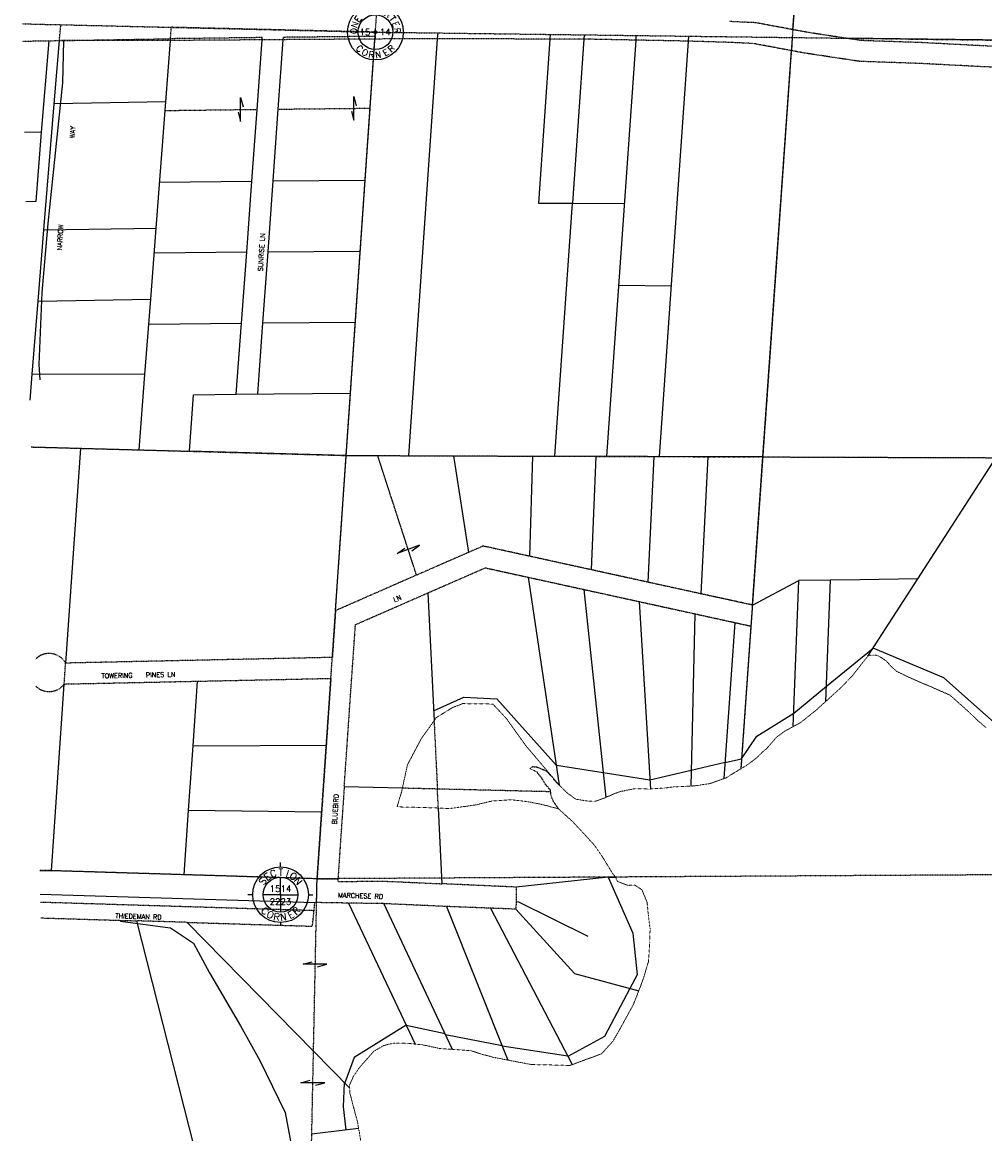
# Model space of a CAD drawing. Extents: x 382064 to 394843, y 99495 to 121971.
# Tile 25 of 36: x 382120 to 385162, y 115124 to 118636. Entities that reach past the tile are written whole.
import ezdxf
from ezdxf.enums import TextEntityAlignment as Align

# ---------------------------------------------------------------- set-up
doc = ezdxf.new("R2010")
doc.units = 0
doc.header["$LTSCALE"] = 0.005
doc.header["$MEASUREMENT"] = 0
for name, pattern in [('DGN Style 6', [74.75, 25, -12.5, 6.25, -12.5, 6, -12.5]), ('Erwl', [0.8, 0.175, -0.05, 0.35, -0.05, 0.175]), ('HIDDEN', [0.375, 0.25, -0.125]), ('HIDDEN2', [0.1875, 0.125, -0.0625]), ('PHANTOM', [2.5, 1.25, -0.25, 0.25, -0.25, 0.25, -0.25])]:
    doc.linetypes.add(name, pattern=pattern)
for name, color, linetype in [('17N', 7, 'Continuous'), ('20H', 2, 'Continuous'), ('30F', 1, 'PHANTOM'), ('30Q', 1, 'PHANTOM'), ('30S', 1, 'PHANTOM'), ('Y', 2, 'Continuous')]:
    doc.layers.add(name, color=color, linetype=linetype)
for name, color, linetype, lineweight in [('E_RW_Existing', 1, 'Erwl', 25), ('E_RW_Property', 1, 'Continuous', 25), ('E_WTR', 4, 'DGN Style 6', 15)]:
    doc.layers.add(name, color=color, linetype=linetype, lineweight=lineweight)
doc.styles.add('DIM', font='SIMPLEX', dxfattribs={"height": 20})
doc.styles.add('R', font='ROMANS.shx', dxfattribs={"height": 35})
doc.styles.add('T', font='TXT.shx', dxfattribs={"height": 20})

# ---------------------------------------------------------------- blocks, each defined once
blk = doc.blocks.new('S', base_point=(4834.4, 3124.9))
at = {"layer": 'Y'}
for p, q in [((4834.4, 3212.9), (4834.4, 3226.2)), ((4834.4, 3124.9), (4834.4, 3179.9)), ((4746.4, 3124.9), (4731.5, 3124.9)), ((4834.4, 3124.9), (4779.4, 3124.9)), ((4834.4, 3124.9), (4889.4, 3124.9)), ((4834.4, 3124.9), (4834.4, 3069.9)), ((4922.4, 3124.9), (4936.3, 3124.9)), ((4834.4, 3062.4), (4834.4, 3061)), ((4834.4, 3036.9), (4834.4, 3027.7))]:
    blk.add_line(p, q, dxfattribs=at)
for radius in [88, 55, 2]:
    blk.add_circle((4834.4, 3124.9), radius, dxfattribs=at)
at = {"layer": 'Y', "style": 'DIM'}
for s, rotation, p in [('C', 20, (4815.1, 3181.4)), ('I', 343, (4853, 3181.6)), ('S', 54, (4786.8, 3160.9)), ('E', 37, (4799.4, 3173.2)), ('O', 326, (4868.8, 3173.7)), ('N', 309, (4881.6, 3161.5)), ('C', 317.5308, (4777.7, 3065.5)), ('O', 334.5308, (4797.5, 3051.5)), ('R', 351.5308, (4820.6, 3043.9)), ('N', 8.5308, (4844.9, 3043.4)), ('E', 28.5308, (4872.1, 3051.9)), ('R', 45.5308, (4891.8, 3066.1))]:
    blk.add_text(s, height=22, rotation=rotation, dxfattribs=at).set_placement(p, align=Align.CENTER)
blk.add_text('T', height=22, dxfattribs=at).set_placement((4835.6, 3184.6), align=Align.CENTER)
at = {"layer": 'Y', "style": 'T'}
for tag, p in [('SECN', (4834.4, 3133.6)), ('SECS', (4834.4, 3093.1))]:
    blk.add_attdef(tag, text='', height=20, dxfattribs=at).set_placement(p, align=Align.CENTER)
blk = doc.blocks.new('Q', base_point=(2908.2, 2882.1))
at = {"layer": 'Y'}
for radius in [88, 55, 5]:
    blk.add_circle((2908.2, 2882.1), radius, dxfattribs=at)
at = {"layer": 'Y', "style": 'T'}
for s, rotation, p in [('Q', 20, (2889, 2937.8)), ('A', 343, (2926.4, 2938.2)), ('N', 71, (2852.8, 2902.3)), ('E', 54, (2861.2, 2917.6)), ('R', 326, (2942, 2930.4)), ('T', 309, (2954.7, 2918.4)), ('E', 292, (2963.2, 2903.2)), ('O', 88, (2849.4, 2885.2)), ('R', 275, (2967, 2886.2)), ('C', 317.5308, (2851.5, 2822.7)), ('O', 334.5308, (2871.3, 2808.7)), ('R', 351.5308, (2894.4, 2801.1)), ('N', 8.5308, (2918.7, 2800.6)), ('E', 28.5308, (2945.9, 2809.1)), ('R', 45.5308, (2965.6, 2823.3))]:
    blk.add_text(s, height=20, rotation=rotation, dxfattribs=at).set_placement(p, align=Align.CENTER)
blk.add_text('U', height=20, dxfattribs=at).set_placement((2909.3, 2941), align=Align.CENTER)
for tag, p in [('N', (2908.2, 2912.9)), ('W', (2875.2, 2882.1)), ('E', (2939, 2882.1)), ('S', (2908.2, 2850.2))]:
    blk.add_attdef(tag, text='', height=20, dxfattribs=at).set_placement(p, align=Align.MIDDLE)
blk = doc.blocks.new('H')
at = {"layer": '20H', "color": 2}
for p, q in [((0, 25), (5.2, 5.7)), ((0, -25), (0, 25)), ((-5.2, -5.7), (0, -25))]:
    blk.add_line(p, q, dxfattribs=at)

msp = doc.modelspace()

# ---------------------------------------------------------------- linework, layer by layer
at = {"layer": '30F'}
for p, q in [((384743.3, 121292), (384553.2, 118588.4)), ((384553.2, 118588.4), (384391, 116277.3)), ((382147.9, 117294.3), (383143.9, 117267.3)), ((383143.9, 117267.3), (385777.4, 117258.3))]:
    msp.add_line(p, q, dxfattribs=at)
at = {"layer": '30Q'}
for p, q in [((382120.1, 118631.5), (383236.1, 118605.1)), ((383236.1, 118605.1), (388522, 118537))]:
    msp.add_line(p, q, dxfattribs=at)
at = {"layer": '30S'}
for p, q in [((383236.1, 118605.1), (383328.2, 119942.9)), ((383143.9, 117267.3), (383236.1, 118605.1)), ((383051.8, 115929.6), (383143.9, 117267.3)), ((383051.8, 115929.6), (382175.6, 115956.3)), ((382997.1, 113288), (383051.8, 115929.6)), ((383972, 115934.9), (383051.8, 115929.6)), ((385276.5, 115942.6), (383972, 115934.9))]:
    msp.add_line(p, q, dxfattribs=at)
at = {"layer": 'E_RW_Existing'}
for p, q in [((383576.7, 116981), (383530.8, 116961.1)), ((383723, 116948.9), (383576.7, 116981)), ((383530.8, 116961.1), (383366.1, 116889.1)), ((383918.1, 116906.1), (383723, 116948.9)), ((383401.6, 116832.9), (383583.2, 116912.3)), ((383583.2, 116912.3), (383718.8, 116882.6)), ((384098.5, 116866.5), (383918.1, 116906.1)), ((383366.1, 116889.1), (383110.2, 116777)), ((383718.8, 116882.6), (383894.3, 116844.1)), ((384264.3, 116830.2), (384098.5, 116866.5)), ((383173, 116732.8), (383401.6, 116832.9)), ((383894.3, 116844.1), (384069.9, 116805.6)), ((384427.2, 116794.7), (384264.3, 116830.2)), ((384069.9, 116805.6), (384245.5, 116767.1)), ((384427.2, 116794.7), (384422.6, 116728.2)), ((383110.2, 116777), (383100, 116629.1)), ((384245.5, 116767.1), (384372.3, 116739.3)), ((383137.6, 116220.2), (383173, 116732.8)), ((384372.3, 116739.3), (384422.6, 116728.2)), ((383095.4, 116562.9), (383051.8, 115929.6)), ((383137.6, 116220.2), (383117.1, 115921.1)), ((383117.2, 115921.1), (383260.8, 115922.2)), ((383117.2, 115921.1), (383260.8, 115922.2)), ((383260.8, 115922.2), (383446.9, 115913.8)), ((383260.8, 115922.2), (383446.9, 115913.8)), ((383681.1, 115903.3), (383446.9, 115913.8)), ((383681.1, 115903.3), (383446.9, 115913.8)), ((382177.7, 115856.2), (383042.3, 115829.8)), ((383037.2, 115779.7), (383044.7, 115854.5)), ((382178.8, 115806), (382481.6, 115796.7)), ((382640.8, 115791.9), (382481.6, 115796.7)), ((382640.8, 115791.9), (383037.2, 115779.7))]:
    msp.add_line(p, q, dxfattribs=at)
for points in [[(386880.7, 118891.2), (386801.3, 118798.4), (386631.8, 118669.9), (386443.2, 118560.6), (386291, 118485.1), (386192.3, 118458.9), (386007.7, 118461.4), (385863.2, 118466.5), (385735.6, 118472.7), (385649.3, 118475.5), (385392.8, 118487.4), (385157, 118495.6), (384955.7, 118506.1), (384766.1, 118512.6), (384593.1, 118538.7), (384430.2, 118569.1), (384351.6, 118572.7), (384210.8, 118576.9), (384067.1, 118579.7), (383915.2, 118582.6), (383763.5, 118582.9), (383546.6, 118584.2), (383339.6, 118583.9), (383234.6, 118583.3)], [(386595.2, 118724.9), (386411.9, 118618.8), (386267.6, 118547.2), (386184.1, 118525), (386009.3, 118527.4), (385866, 118532.5), (385738.3, 118538.7), (385651.9, 118541.4), (385395.5, 118553.4), (385159.8, 118561.6), (384958.5, 118572.1), (384772.2, 118578.4), (384604.1, 118603.8), (384437.8, 118634.8), (384354.1, 118638.7)], [(383234.6, 118583.3), (382588.1, 118578.7), (382237.4, 118578.4)], [(383151.1, 115852.8), (383050.2, 115854.4), (383051.8, 115929.6)], [(383681.1, 115903.3), (383680.2, 115833.6), (383600.3, 115836.6), (383460.4, 115842), (383262.5, 115851), (383151.1, 115852.8)], [(383050.2, 115854.4), (383044.7, 115854.5)]]:
    msp.add_lwpolyline(points, dxfattribs=at)
at = {"layer": 'E_RW_Existing', "flags": 128}
for points in [[(382121.3, 118576.6), (382203.9, 118577.9), (382237.4, 118578.4)], [(383051.8, 115929.6), (383117.8, 115929.9)]]:
    msp.add_lwpolyline(points, dxfattribs=at)
for points in [[(383100, 116629.1), (382678.5, 116620.2), (382257.1, 116611.2, 0.500731), (382161.8, 116623.2, 0.500731)], [(382163.6, 116537.8, 0.447993), (382252.8, 116545.1), (382674.1, 116554), (383095.4, 116562.9)]]:
    msp.add_lwpolyline(points, format="xyb", dxfattribs=at)
at = {"layer": 'E_RW_Property'}
for p, q in [((384554.9, 118612.9), (384648.2, 119940.1)), ((382878.3, 118580.7), (382878.8, 118587.9)), ((382944.6, 118588.6), (382944.1, 118581.2)), ((383432.7, 118584), (383434, 118602.6)), ((383788.8, 118598), (383787.7, 118582.8)), ((383895.6, 118596.6), (383894.6, 118582.6)), ((384059.6, 118579.9), (384060.6, 118594.5)), ((384225.6, 118592.4), (384224.5, 118576.5)), ((384553.2, 118588.4), (384550.7, 118546.6)), ((385871, 118571.6), (384722, 118586)), ((382221.1, 118379), (382237.4, 118578.4)), ((382573.4, 118384.9), (382588.1, 118578.7)), ((382862.3, 118361), (382878.3, 118580.7)), ((382944.1, 118581.2), (382928.3, 118361.7)), ((383143.9, 117267.3), (383234.6, 118583.3)), ((383341.7, 117266.7), (383432.7, 118584)), ((383787.7, 118582.8), (383751.6, 118064.6)), ((383894.6, 118582.6), (383858.5, 118064.3)), ((383967.7, 117264.5), (384059.6, 118579.9)), ((384224.5, 118576.5), (384132.8, 117263.9)), ((384460.2, 117263.1), (384550.7, 118546.6)), ((382188.6, 117980.3), (382221.1, 118379)), ((382573.4, 118384.9), (382221.1, 118379)), ((382543.1, 117986), (382573.4, 118384.9)), ((382845.7, 118134.2), (382862.3, 118361)), ((382928.3, 118361.7), (382911.9, 118134.8)), ((382554.1, 118130.6), (382845.7, 118134.2)), ((382829.4, 117909.7), (382845.7, 118134.2)), ((382911.9, 118134.8), (382895.8, 117910.4)), ((382911.9, 118134.8), (383203.9, 118137.8)), ((383751.6, 118064.6), (383858.5, 118064.3)), ((383802.7, 117265.1), (383858.5, 118064.3)), ((383858.5, 118064.3), (384023.6, 118063.8)), ((382170.3, 117755.4), (382188.6, 117980.3)), ((382188.6, 117980.3), (382543.1, 117986)), ((382526.1, 117761.7), (382543.1, 117986)), ((382829.4, 117909.7), (382537.1, 117906.3)), ((382813, 117685.3), (382829.4, 117909.7)), ((382895.8, 117910.4), (382879.6, 117686)), ((382895.8, 117910.4), (383188.4, 117913.3)), ((384170.5, 117802.7), (384005.5, 117804.8)), ((382151.5, 117524.6), (382170.3, 117755.4)), ((382170.3, 117755.4), (382526.1, 117761.7)), ((382507.2, 117523), (382526.1, 117761.7)), ((382519.8, 117681.9), (382813, 117685.3)), ((382796.6, 117460.9), (382813, 117685.3)), ((382879.6, 117686), (382863.4, 117461.6)), ((382879.6, 117686), (383173, 117688.8)), ((382507.2, 117523), (382151.5, 117524.6)), ((382489.8, 117285.1), (382507.2, 117523)), ((382661.7, 117459.4), (382796.6, 117460.9)), ((382796.6, 117460.9), (383157.5, 117464.4)), ((382648.2, 117280.8), (382661.7, 117459.4)), ((382147.9, 117294.3), (382489.8, 117285.1)), ((382303.8, 117290.1), (382257.1, 116611.2)), ((382489.8, 117285.1), (382648.2, 117280.8)), ((383143.9, 117267.3), (382648.2, 117280.8)), ((383110.2, 116777), (383143.9, 117267.3)), ((383143.9, 117267.3), (383243.5, 117267)), ((383243.5, 117267), (383483, 117266.2)), ((383483, 117266.2), (383732.7, 117265.3)), ((383483, 117266.2), (383530.8, 116961.1)), ((383732.7, 117265.3), (383723, 116948.9)), ((384460.1, 117262.8), (383732.7, 117265.3)), ((383932.4, 117264.6), (383918.1, 116906.1)), ((384098.5, 116866.5), (384117.2, 117264)), ((384287, 117263.4), (384264.3, 116830.2)), ((384427.3, 116794.7), (384460.2, 117263.1)), ((384460.2, 117263.1), (385777.4, 117258.3)), ((384950.3, 116877.3), (385198.1, 117260.4)), ((383718.8, 116882.6), (383817, 116225.5)), ((384427.2, 116794.7), (384574.3, 116871.9)), ((384556.6, 116410.7), (384574.3, 116871.9)), ((384674.4, 116873.3), (384574.3, 116871.9)), ((384659.7, 116490.5), (384674.4, 116873.3)), ((384767.2, 116874.6), (384674.4, 116873.3)), ((384950.3, 116877.3), (384767.2, 116874.6)), ((384792.1, 116632.9), (384950.3, 116877.3)), ((383401.6, 116832.9), (383421.4, 116429.1)), ((383894.3, 116844.1), (383964.1, 116186.7)), ((384069.9, 116805.6), (384105.5, 116213.3)), ((384245.5, 116767.1), (384233, 116222.6)), ((384372.3, 116739.3), (384337.6, 116246.2)), ((384422.6, 116728.2), (384390.9, 116277.3)), ((384661.5, 116537.8), (384808.5, 116658.2)), ((382660, 116350.2), (382674.1, 116554)), ((382212.2, 115955.2), (382252.8, 116545.1)), ((384558.3, 116453.3), (384661.5, 116537.8)), ((384441, 116380.7), (384558.3, 116453.3)), ((384393, 116308.3), (384441, 116380.7)), ((382645.9, 116146.3), (382660, 116350.2)), ((384341.2, 116297.4), (384393, 116308.3)), ((383955.8, 116264.2), (383807.9, 116287.3)), ((384234.2, 116272.1), (384103.8, 116241.2)), ((384341.2, 116297.4), (384234.3, 116272.1)), ((384103.8, 116241.2), (383955.8, 116264.3)), ((383321.2, 116215.9), (383137.6, 116220.2)), ((382631.8, 115942.4), (382645.9, 116146.3)), ((383446.9, 115913.8), (383435, 116153.1)), ((382632, 115942.4), (382212.2, 115955.2)), ((383051.8, 115929.6), (382632, 115942.4)), ((383972, 115934.9), (383681.1, 115903.3)), ((383972, 115934.9), (384049.7, 115757.4)), ((382177.2, 115881.1), (383044.7, 115854.5)), ((383151.1, 115852.8), (383361.3, 115407.3)), ((383479.8, 115390.6), (383262.5, 115851)), ((383460.4, 115842), (383654.5, 115356.8)), ((383600.3, 115836.6), (383857.7, 115342.4)), ((383680.2, 115833.6), (383865.2, 115630.2)), ((382481.6, 115796.7), (382663.5, 115079.4)), ((383040.5, 115384.7), (382640.8, 115791.9)), ((384049.7, 115757.4), (384063, 115625.7)), ((383865.2, 115630.2), (384068, 115575.1)), ((384063, 115625.7), (384040.2, 115582.6)), ((384040.2, 115582.7), (383960.3, 115431.5)), ((383333.3, 115466.6), (383168.7, 115364.5)), ((383333.3, 115466.6), (383456.1, 115440.7)), ((383636.6, 115401.3), (383457.9, 115437)), ((383960.3, 115431.5), (383844.1, 115368.5)), ((383844, 115368.6), (383636.6, 115401.2)), ((383154.8, 115268.2), (383040.5, 115384.7)), ((383168.7, 115364.5), (383139, 115284.3)), ((383135.1, 115209.3), (383138.9, 115284.4)), ((383143.5, 115136.8), (383135.1, 115209.3)), ((383035.1, 115123.8), (383182.9, 115141.5))]:
    msp.add_line(p, q, dxfattribs=at)
at = {"layer": 'E_RW_Property', "linetype": 'HIDDEN2'}
for p, q in [((382588.6, 118584.3), (382591.2, 118620.4)), ((383236.1, 118605.1), (382591.2, 118620.4)), ((382878.8, 118587.9), (382588.6, 118584.3)), ((383235.2, 118591.7), (382944.6, 118588.6)), ((383236.1, 118605.1), (383234.6, 118583.3)), ((382237.4, 118578.4), (382588.6, 118584.3)), ((382588.1, 118578.7), (382588.6, 118584.3)), ((382571.3, 118357.5), (382862.3, 118361)), ((382928.3, 118361.7), (383219.5, 118364.8)), ((383421.4, 116429.1), (383432, 116213.2)), ((383432, 116213.2), (383321.2, 116215.9)), ((383789.7, 116204.6), (383432, 116213.2)), ((383435, 116153.1), (383432, 116213.2))]:
    msp.add_line(p, q, dxfattribs=at)
at = {"layer": 'E_RW_Property', "linetype": 'HIDDEN'}
msp.add_line((383366.1, 116889.1), (383243.5, 117267), dxfattribs=at)
at = {"layer": 'E_RW_Property', "linetype": 'HIDDEN2', "flags": 128}
for points in [[(382120.1, 118631.5), (382242.4, 118628.6), (382591.2, 118620.4)], [(382237.4, 118578.4), (382242.4, 118628.6)], [(383095.4, 116562.9), (383100, 116629.1)], [(382252.8, 116545.1), (382257.1, 116611.2)], [(383814.8, 116150.7), (383798.9, 116173.9), (383791.6, 116190.5), (383788.9, 116210.7), (383774.6, 116226.4), (383763, 116245.8), (383747, 116266.6), (383732.4, 116273.9), (383725.2, 116278.1), (383732.3, 116284.1), (383745.9, 116283.2), (383776.4, 116270.5), (383792.2, 116252.9), (383809.9, 116232.8), (383817, 116225.5)]]:
    msp.add_lwpolyline(points, dxfattribs=at)
at = {"layer": 'E_RW_Property', "flags": 128}
for points in [[(382203.9, 118577.9), (382180.4, 118288.9), (382127.2, 118288)], [(382177, 117506.8), (382173.2, 117555.2), (382182.9, 117782), (382202.2, 118000.9), (382217.8, 118152.1), (382248.8, 118444.7), (382251.6, 118578.4)], [(382180.4, 118288.9), (382162.6, 118069.6), (382131.8, 118069.1)], [(382144.8, 117442), (382151.5, 117524.6)], [(385295.8, 116330.6), (385032.2, 116564.9), (384808.5, 116658.2)], [(383419.9, 116459.9), (383515.2, 116503.9), (383620.1, 116497.9), (383807.9, 116287.3)], [(382660, 116350.2), (383080.9, 116351.8)], [(382645.9, 116146.3), (383066.3, 116140.7)], [(382175.6, 115956.3), (382212.2, 115955.2)], [(383994.5, 115935.1), (383972, 115934.9), (383681.1, 115903.3)], [(383680.5, 115857.9), (383688.1, 115856.9), (383907.6, 115748.8)], [(382430.3, 115795.6), (382587.9, 115774.6)], [(382587.9, 115774.6), (382588.3, 115774.5), (382661.2, 115725.7), (382712.1, 115631.9), (382809.4, 115464.8), (382870.4, 115355.7), (382950.9, 115191.5), (382976.9, 115049.8), (383012.2, 114905.5), (383032.9, 114756.9)]]:
    msp.add_lwpolyline(points, dxfattribs=at)
at = {"layer": 'E_RW_Property'}
msp.add_lwpolyline([(383972, 115934.9), (383994.5, 115935.1)], dxfattribs=at)
at = {"layer": 'E_WTR'}
for points in [[(385165.5, 116407.5), (385141.8, 116427.7), (385108.3, 116459.6), (385052.4, 116509.4), (384991.6, 116536.6), (384954.8, 116551.6), (384917, 116568.6), (384883, 116585.2), (384868, 116598.7), (384849.5, 116618.5), (384836.8, 116627.2), (384823.6, 116635.3), (384813.9, 116636.4), (384808.2, 116636.4), (384797.5, 116636.4), (384792.9, 116633.8), (384777.5, 116614.9), (384742.6, 116570.3), (384705.2, 116531.9), (384630.9, 116464.3), (384579.4, 116423), (384530.1, 116396.4), (384503.5, 116376.9), (384471.8, 116340.6)], [(383817, 116225.5), (383839.5, 116202.8), (383869.4, 116181), (383907.5, 116175.2), (383932.1, 116174.7), (383956.6, 116183.5), (383990.9, 116198.4), (384014.3, 116206.2), (384053.8, 116214.1), (384103.6, 116213.2), (384151.7, 116216.6), (384179.7, 116220.2), (384245.1, 116223.1), (384294.2, 116230.8), (384344.1, 116248.5), (384375.4, 116268), (384409.7, 116288.5), (384441.3, 116312.2), (384465.1, 116335.5), (384471.8, 116340.6)], [(383479.8, 115390.6), (383490, 115390), (383537, 115386.6), (383567.3, 115376.6), (383609.5, 115365.4), (383728, 115342.7), (383850.8, 115339.8), (383950.7, 115376.5), (383986.6, 115416.3), (384006.3, 115450.2), (384051.3, 115532.2), (384080.5, 115607.2), (384099.2, 115668.3), (384103.2, 115728.7), (384104, 115771.7), (384098.5, 115814.4), (384094.8, 115855), (384078, 115895), (384056.3, 115909.4), (384034.2, 115908.8), (384001.2, 115920.8), (383994.5, 115935.1)], [(383154.8, 115268.2), (383154.5, 115277.7), (383166.6, 115305.3), (383184.4, 115331.4), (383230.6, 115384.3), (383262.6, 115402.8), (383284.5, 115408.2), (383301.4, 115410.6), (383340.2, 115409.3), (383384.1, 115405.2), (383441.6, 115392.9), (383479.8, 115390.6)], [(383546.4, 114618.6), (383515.7, 114629.8), (383490.2, 114646.7), (383402, 114697.8), (383344.2, 114730.7), (383294.8, 114759.9), (383243.1, 114819.3), (383195.5, 114915), (383185.6, 114961.2), (383187, 115020.6), (383188.1, 115052.9), (383188.8, 115107.3), (383179.4, 115162), (383165.5, 115213.9), (383155.2, 115253.5), (383154.8, 115268.2)]]:
    msp.add_lwpolyline(points, dxfattribs=at)
at = {"layer": 'E_WTR', "flags": 128}
msp.add_lwpolyline([(383817, 116225.5), (383709.6, 116352.5), (383651, 116434.9), (383607.2, 116481.8), (383511.9, 116483.1), (383479.1, 116470.3), (383428.2, 116438.7), (383381.2, 116372.4), (383337.4, 116290.1), (383318.8, 116204.5), (383304.6, 116156.8), (383388.3, 116154.9), (383472, 116151.7), (383550.6, 116162.6), (383605.3, 116175.5), (383665.2, 116179.4), (383716.1, 116173.6), (383764.5, 116163.9), (383814.8, 116150.7), (383860.4, 116109.2), (383891.5, 116075.7), (383929, 116034.9), (383953.9, 115998.2), (383974.7, 115964.4), (383984.5, 115947.8), (383994.5, 115935.1)], dxfattribs=at)

# ---------------------------------------------------------------- block references
at = {"layer": '20H', "xscale": 1.5, "yscale": 1.5, "zscale": 1.5}
for p in [(382810.1, 118360.7), (383167.9, 118364.2)]:
    msp.add_blockref('H', p, dxfattribs=at)
for p, rotation in [((383340.2, 116970.6), 110.4003498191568), ((383045, 115659.3), 90), ((383038.4, 115285), 90)]:
    msp.add_blockref('H', p, dxfattribs=dict(at, rotation=rotation))
at = {"layer": 'Y'}
for name, p, values in [('Q', (383236.1, 118605.1), {'E': '14', 'W': '15'}), ('S', (382936.3, 115879.4), {'SECS': '2223', 'SECN': '1514'})]:
    msp.add_blockref(name, p, dxfattribs=at).add_auto_attribs(values)

# ---------------------------------------------------------------- texts
at = {"layer": '17N', "style": 'R'}
for s, rotation, p in [('WAY', 86.4167, (382285.5, 118269.3)), ('NARROW', 86.4167, (382244.9, 117914.9)), ('SUNRISE LN', 86.4167, (382880, 117849.2)), ('LN', 22.7524, (383296.3, 116803.4)), ('TOWERING   PINES LN', 1.2204, (382370.6, 116563.1)), ('BLUEBIRD', 86.1698, (383113.8, 116100.8)), ('MARCHESE RD', 358.0739, (383117.6, 115870.7)), ('THIEDEMAN RD', 358.3218, (382414.3, 115805.1))]:
    msp.add_text(s, height=15, rotation=rotation, dxfattribs=at).set_placement(p)

doc.saveas('drawing.dxf')
